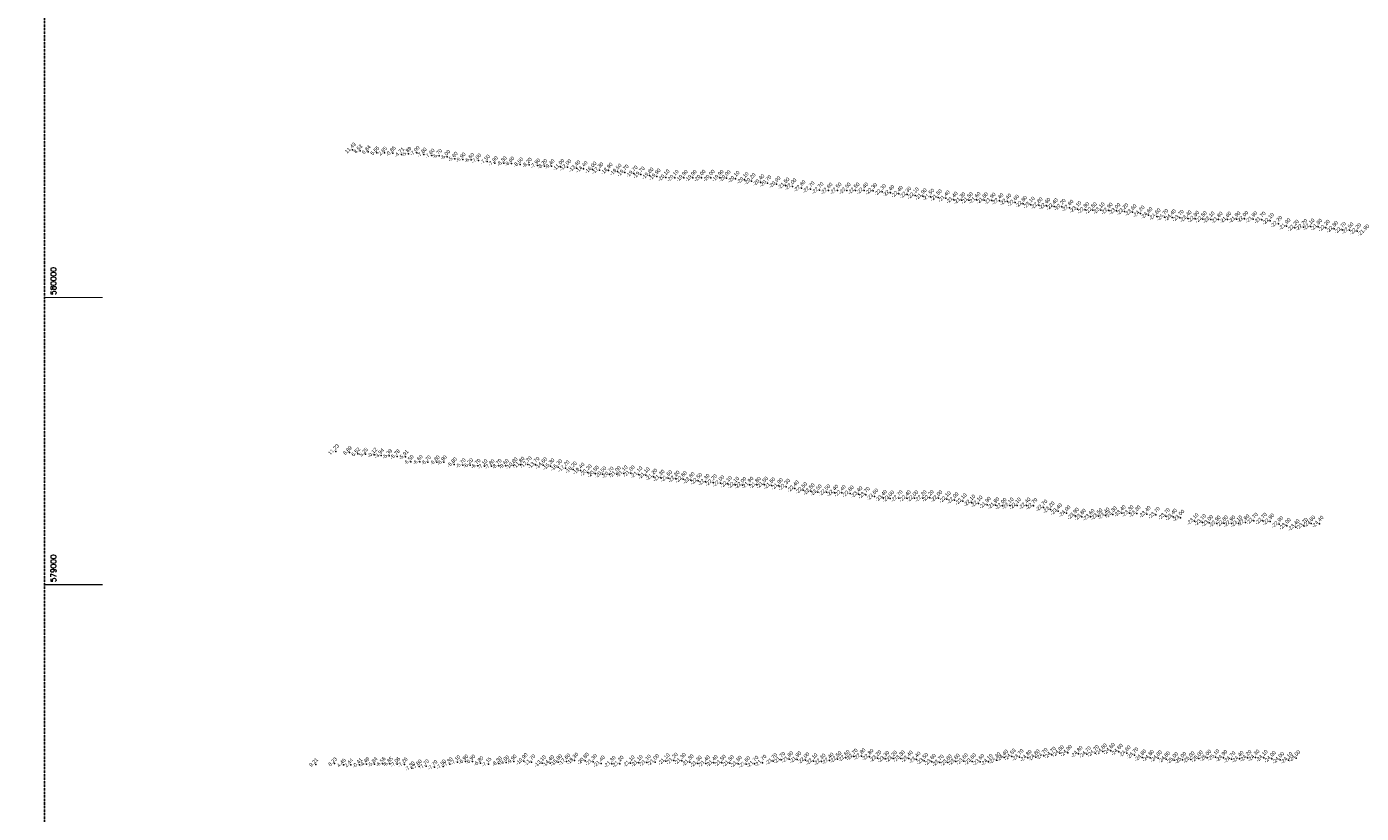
# Model space of a CAD drawing. Header units: feet. Extents: x 923032 to 950902, y 470215 to 606658.
# Tile 52 of 66: x 943935 to 948579, y 578204 to 580943. Entities that reach past the tile are written whole.
import ezdxf
from ezdxf.enums import TextEntityAlignment as Align

# ---------------------------------------------------------------- set-up
doc = ezdxf.new("R2010")
doc.units = ezdxf.units.FT
doc.header["$MEASUREMENT"] = 0
doc.header["$XCLIPFRAME"] = 0
doc.header["$PDSIZE"] = 100
doc.linetypes.add('DASHED2', pattern=[0.375, 0.25, -0.125])
doc.layers.add('ALIGNSPACE-24x36', color=1, linetype='DASHED2', plot=False)
for name, color, linetype in [('ELEV8', 7, 'Continuous'), ('GRID-LABELS-Y', 7, 'Continuous'), ('GRID-TICKS-Y', 7, 'Continuous'), ('POINTS8', 7, 'Continuous')]:
    doc.layers.add(name, color=color, linetype=linetype)
doc.layers.add('MrSID', color=251, linetype='Continuous', transparency=0.2)
doc.styles.add('MM-STANDARD', font='txt', dxfattribs={"height": 1})
doc.styles.get("Standard").update_dxf_attribs({"font": 'simplex.shx'})
picture_1 = doc.add_image_def('image8.sid', size_in_pixel=(6313, 6971))

msp = doc.modelspace()

# ---------------------------------------------------------------- linework, layer by layer
at = {"layer": 'ALIGNSPACE-24x36'}
msp.add_lwpolyline([(943996.9, 581606.7), (950897.1, 581606.7), (950897.1, 577350.9), (943996.9, 577350.9)], close=True, dxfattribs=at)
at = {"layer": 'GRID-TICKS-Y', "const_width": 4, "flags": 128}
for points in [[(944000, 580000), (944200, 580000)], [(944000, 579000), (944200, 579000)]]:
    msp.add_lwpolyline(points, dxfattribs=at)
at = {"layer": 'POINTS8', "color": 250, "linetype": 'Continuous', "lineweight": 0, "transparency": 33554687}
for p in [(945068.8, 580513.5, 11.4), (945095.4, 580509.9, 8.5), (945123.8, 580507.5, 6.8), (945154, 580503.8, 5.6), (945180.6, 580502.9, 2.8), (945209.1, 580501.8, -0.8), (945239, 580498.1, -4.7), (945263.7, 580500.3, -5.9), (945292.2, 580503.2, -7), (945317.1, 580497.7, -7.8), (945344.4, 580493.8, -7.6), (945370.4, 580493, -6.7), (945398.7, 580489.6, -6), (945424.8, 580482.9, -5.6), (945452.4, 580480.3, -5.9), (945482.3, 580478.9, -6.6), (945506.8, 580476.7, -7), (945536.9, 580472.9, -7.5), (945564.4, 580467.8, -7.9), (945595.5, 580467.2, -8.3), (945621.9, 580466.3, -8.6), (945652.6, 580463.4, -8.5), (945683.3, 580462.2, -8.2), (945712.1, 580459.5, -7.9), (945736.5, 580457.6, -8.2), (945761.9, 580457, -9.4), (945792.5, 580454.7, -11), (945816.6, 580453.5, -12), (945848.1, 580449.8, -13.4), (945873, 580447.3, -14.4), (945904.2, 580445.5, -16), (945928.2, 580442.9, -17.3), (945960.2, 580441.4, -18.9), (945991.3, 580438, -19.5), (946016.3, 580434.7, -19.7), (946047.6, 580431.5, -19.7), (946072.1, 580427.9, -19.7), (946102.6, 580424.7, -19.8), (946127.3, 580421.2, -19.9), (946158.6, 580417.9, -20.1), (946190, 580416.4, -20.1), (946221.7, 580416.5, -19.9), (946252.9, 580416.4, -19.9), (946283.8, 580416.8, -20), (946315.6, 580416.8, -20), (946346.6, 580416.5, -19.9), (946370.6, 580415.8, -20), (946401.8, 580412.8, -20.1), (946433.3, 580409, -20.1), (946457.6, 580405.3, -20.2), (946488.5, 580401.5, -20.4), (946512.6, 580398, -20.7), (946544.4, 580394.5, -20.9), (946575.6, 580389.9, -21.5), (946599.9, 580386.7, -22), (946631.4, 580381, -22.6), (946662.8, 580376.5, -22.7), (946694.2, 580373.2, -22.7), (946725.4, 580371.9, -22.6), (946757, 580372.2, -22.5), (946788.8, 580372.5, -22.5), (946819.7, 580372.4, -22.5), (946849.8, 580372.3, -22.4), (946880.5, 580371, -22.3), (946911.4, 580367.3, -22.3), (946940.7, 580364.1, -22.4), (946970.4, 580360.7, -22.4), (946999.4, 580357.9, -22.3), (947026.3, 580355.2, -22.1), (947053.4, 580352.6, -21.9), (947079.9, 580350.6, -21.5), (947106.6, 580348.5, -21.5), (947133.7, 580345.1, -21.4), (947161.2, 580340.4, -21.4), (947187.8, 580338.4, -21.3), (947213.9, 580339.1, -21.5), (947240.4, 580339.5, -21.6), (947266.6, 580338.7, -21.8), (947293, 580337.2, -21.9), (947320.4, 580335.8, -22.4), (947347.9, 580333.8, -22.4), (947374.9, 580330, -22.6), (947402.4, 580326, -22.8), (947429.3, 580323, -23.1), (947456.5, 580321, -22.8), (947483.6, 580319.1, -22.6), (947510.2, 580317.1, -22.4), (947536.9, 580315.7, -22.2), (947563.8, 580312.5, -22.6), (947591.4, 580307.6, -23.1), (947618.6, 580304.5, -22.8), (947645.1, 580303.8, -22.5), (947672.5, 580303.5, -23.1), (947700.2, 580302.3, -22.9), (947727.3, 580301.2, -23), (947754.8, 580299.8, -23.2), (947783.2, 580296.8, -23.6), (947811.4, 580292.2, -24.2), (947838.8, 580286.8, -24.6), (947867.2, 580282.4, -24.6), (947893.9, 580280.1, -24.7), (947920.7, 580278.9, -24.4), (947948.2, 580277.2, -23.7), (947975, 580275.4, -23.4), (948001.4, 580274, -22.9), (948028.1, 580272.8, -22.5), (948055.2, 580271.7, -22.1), (948082.8, 580271, -21.8), (948113.4, 580271.4, -21.6), (948144.8, 580272.4, -21.9), (948172.5, 580273.7, -22), (948203.4, 580272.3, -21.9), (948232.7, 580270.8, -21.7), (948261.8, 580266.5, -22.1), (948290.5, 580256.4, -22.2), (948319.1, 580248.1, -21.9), (948348.2, 580242.9, -22.2), (948377.8, 580245.1, -22.2), (948402.7, 580247.2, -22.1), (948429.4, 580246.1, -21.8), (948456.3, 580242.6, -22.2), (948484.5, 580238.7, -22.8), (948512.1, 580235.2, -22.7), (948538.3, 580233.7, -22.5), (948565.1, 580231.3, -22.2), (945010.6, 579463.8, 11.2), (945058.9, 579460.3, 8.9), (945087.5, 579455.5, 6.5), (945114.2, 579454.8, 5.3), (945144.7, 579452.6, -0.1), (945168.6, 579449.8, -3.9), (945196.8, 579448.2, -5.4), (945223.8, 579446.6, -5.8), (945253.7, 579445.5, -5.9), (945271.6, 579427.6, -6.5), (945302.8, 579427.7, -6.6), (945331.5, 579426.2, -6.7), (945362, 579426.4, -6.8), (945386.8, 579426.1, -6.9), (945422.4, 579418.9, -5.8), (945452.4, 579416.2, -5.7), (945478.4, 579416.3, -6.2), (945504.5, 579414.1, -6.7), (945528.5, 579412.7, -7.1), (945553.1, 579412.6, -7.8), (945577.8, 579413.4, -8.7), (945602.6, 579413.5, -9.6), (945629.5, 579415.5, -10.8), (945653.7, 579417.7, -11.8), (945678.9, 579419, -12.7), (945705.8, 579417.5, -13.7), (945732.2, 579415.9, -14.6), (945757.8, 579412.7, -15.3), (945784.9, 579409.1, -16.3), (945810.3, 579405.3, -17.2), (945836.5, 579401.2, -18.2), (945862.5, 579397.1, -19.4), (945887.8, 579391.2, -20.2), (945913.1, 579386.7, -20.5), (945938.3, 579384.6, -20.5), (945963.7, 579383.4, -20.7), (945988.6, 579385.4, -21), (946012.8, 579387.5, -21.1), (946037.7, 579387.9, -21), (946064, 579384.1, -21.1), (946089.5, 579381, -21.1), (946115.9, 579376.1, -21.2), (946141.2, 579372.6, -21.3), (946167.5, 579370.9, -21.6), (946193.5, 579369.2, -22.2), (946219, 579367.7, -22.6), (946245.8, 579364.3, -22.6), (946271.9, 579361.4, -22.5), (946297.7, 579358.2, -22.3), (946323.7, 579356.3, -22.2), (946348.9, 579353.4, -22), (946375.4, 579350.8, -22.1), (946400.6, 579348, -22.1), (946425.8, 579347.1, -22), (946450.2, 579348.2, -21.9), (946475.8, 579347.9, -21.8), (946501.3, 579348.4, -21.5), (946526.4, 579345.7, -21.5), (946552.9, 579343.7, -21.9), (946577.9, 579341.1, -22.3), (946608.1, 579335.3, -22.4), (946637.1, 579329.5, -22.5), (946663.4, 579325.3, -22.5), (946687.8, 579322.1, -22.5), (946717.7, 579321.9, -22.5), (946745.8, 579320.3, -22.4), (946771.8, 579319.4, -22.4), (946800.1, 579317.6, -22.8), (946829.6, 579315.4, -23.4), (946855.2, 579312.8, -23.7), (946884.8, 579306.9, -23.6), (946915.1, 579302.4, -23.4), (946939.8, 579300.3, -23), (946969.4, 579301.2, -22.7), (946998.1, 579301.1, -22.4), (947023.9, 579301, -22), (947052.9, 579301.3, -22.2), (947077.7, 579302.4, -22.2), (947107.8, 579301, -22), (947137.1, 579297.9, -22.1), (947164, 579294.5, -22), (947192.6, 579290.6, -22.1), (947222.6, 579286, -22.1), (947247.3, 579282.8, -22.1), (947276.8, 579278.4, -21.9), (947306, 579276.4, -21.9), (947331.1, 579274.7, -22), (947355.8, 579275.8, -22.1), (947381.5, 579275.6, -22.1), (947414.4, 579275.8, -22.4), (947438.4, 579274.5, -22.7), (947473.2, 579268.7, -22.7), (947498.1, 579262.1, -23.2), (947524.4, 579255.6, -23.4), (947553.5, 579248.6, -24), (947714.5, 579244.9, -23.3), (947745.7, 579249.4, -23.4), (947773, 579249, -23.3), (947797.5, 579248.2, -23.3), (947832.5, 579246.2, -23.4), (947864.5, 579242.9, -23.7), (947583, 579240.4, -23.9), (947607, 579236.8, -23.8), (947637.1, 579236, -23.6), (947664.7, 579238.5, -23.5), (947689.5, 579240.9, -23.4), (947899.1, 579239.2, -23.7), (947924, 579236.9, -23.4), (947949.9, 579233.2, -23), (947999.2, 579221.1, -23.1), (948025.3, 579218.1, -23.1), (948049.9, 579215.1, -23), (948076.3, 579213.3, -22.9), (948101.3, 579213.9, -22.8), (948127.2, 579213.4, -22.9), (948151.3, 579213.4, -23.1), (948176.1, 579217.1, -22.9), (948205.6, 579222.9, -22.7), (948237, 579222.8, -22.7), (948262.5, 579220.2, -22.9), (948293.9, 579210.7, -22.9), (948320.1, 579204.8, -23), (948350.8, 579200.5, -23.4), (948379.6, 579204.9, -23.7), (948404.8, 579213.2, -23.8), (948434, 579212.3, -24.4), (947502.4, 578408.1, -24.7), (947530.4, 578413.8, -24.8), (947558.2, 578415, -24.9), (947595.5, 578411.2, -24.8), (947624.6, 578409.9, -24.7), (947652.6, 578414.2, -24.7), (947680.3, 578419.7, -24.6), (947707.9, 578421.8, -24.6), (947735.4, 578418.7, -24.6), (947762.7, 578413.2, -24.6), (947789.6, 578406.4, -24.7), (944941.1, 578374.7, 9.2), (945006.7, 578377.3, 8.2), (945037.3, 578373.1, 4.5), (945063.4, 578373.1, 2.4), (945093.1, 578372.5, -0.4), (945117.6, 578375.7, -4.5), (945145.5, 578375.4, -5.8), (945173.9, 578376.4, -6.6), (945199.3, 578376.4, -6.8), (945224.7, 578375.6, -7.1), (945250, 578374.5, -7.3), (945275.2, 578361.5, -7.3), (945300.3, 578367.4, -7.6), (945324.7, 578368.1, -7.7), (945354.3, 578365.3, -7.7), (945384.2, 578367.5, -7.5), (945407.1, 578375.4, -7.3), (945434.1, 578382.5, -7.1), (945461.9, 578384.8, -6.9), (945486.2, 578384.5, -6.9), (945514.2, 578379.1, -6.8), (945542, 578375.6, -7.2), (945578.2, 578378.1, -8.3), (945603.8, 578381.7, -9), (945630, 578384.9, -9.9), (945664.6, 578386.2, -10.9), (945691.2, 578382, -11.7), (945728.5, 578378.3, -13.1), (945756.7, 578379.1, -14.4), (945784.7, 578382, -15.8), (945813, 578384.7, -17.6), (945841.2, 578387.6, -19.3), (945878.2, 578387.5, -20.8), (945905.8, 578383.3, -21.3), (945933.8, 578377.8, -21.4), (945970.7, 578376.4, -21.3), (945998.7, 578377.1, -21.2), (946036.8, 578378.4, -21.1), (946065.1, 578379.6, -21.1), (946093.5, 578380.8, -21.1), (946121.9, 578382.7, -21), (946159.3, 578385.5, -21.1), (946187.1, 578387.6, -21.2), (946215.1, 578386.8, -21.3), (946242.4, 578381.9, -21.3), (946270.5, 578377.6, -21.3), (946298.4, 578378.1, -21.4), (946326.1, 578379.6, -21.4), (946354.2, 578380.3, -21.5), (946382.3, 578379.3, -21.5), (946410.4, 578376.8, -21.5), (946439.1, 578375.1, -21.6), (946467.6, 578376.8, -21.7), (946495.6, 578380.4, -21.7), (946533.2, 578386, -21.7), (946560.8, 578390.5, -21.7), (946588.8, 578392.7, -21.8), (946616.7, 578392.1, -21.9), (946644.8, 578389.2, -22), (946673.1, 578385.6, -22.1), (946701.2, 578384.5, -22.3), (946729.1, 578387.8, -22.4), (946756.8, 578392.9, -22.5), (946785, 578397.1, -22.6), (946813.1, 578401.6, -22.7), (946840.2, 578402.8, -22.8), (946867.9, 578401, -22.8), (946895.5, 578395.9, -23.2), (946922.7, 578394.1, -23.3), (946950.1, 578394.6, -23.2), (946976.9, 578395.6, -23.3), (947004.7, 578394.7, -23.4), (947031.9, 578391.3, -23.4), (947058.3, 578386.9, -23.5), (947085.2, 578383.7, -23.6), (947112.5, 578380.7, -23.7), (947140.7, 578381.6, -23.6), (947168.2, 578384.2, -23.6), (947196.6, 578385.6, -23.6), (947225, 578385.1, -23.6), (947253.4, 578383.3, -23.6), (947282.5, 578383.4, -24.1), (947310, 578389.2, -24.4), (947336.5, 578398.2, -24.4), (947363.1, 578401.7, -24.5), (947390.2, 578400.1, -24.7), (947418.4, 578397.6, -24.8), (947446.2, 578399.5, -24.8), (947473.9, 578403.9, -24.7), (947817.2, 578398.8, -24.8), (947844.2, 578397.6, -24.8), (947871.9, 578395.7, -24.8), (947899.7, 578392.5, -24.8), (947928.2, 578389.7, -25), (947956.7, 578389.9, -25), (947985.5, 578392.2, -25), (948014.2, 578395.4, -25), (948043.3, 578398, -25), (948071.4, 578399.7, -25.1), (948099.4, 578397.1, -24.9), (948127.6, 578392.3, -24.7), (948155.6, 578393.7, -24.4), (948183.2, 578397.3, -24.2), (948211.2, 578398.3, -24.3), (948239.7, 578396.9, -24.1), (948267.9, 578393.8, -24), (948296.8, 578390.4, -24), (948325.8, 578389.7, -24.1), (948352.7, 578396.4, -24)]:
    msp.add_point(p, dxfattribs=at)

# ---------------------------------------------------------------- texts
at = {"layer": 'ELEV8', "color": 18, "true_color": 0x000000, "transparency": 33554687, "style": 'MM-STANDARD'}
for s, p in [('11.43', (945068.8, 580513.5, 11.4)), ('8.53', (945095.4, 580509.9, 8.5)), ('6.84', (945123.8, 580507.5, 6.8)), ('5.55', (945154, 580503.8, 5.6)), ('2.85', (945180.6, 580502.9, 2.8)), ('-0.85', (945209.1, 580501.8, -0.8)), ('-4.71', (945239, 580498.1, -4.7)), ('-5.89', (945263.7, 580500.3, -5.9)), ('-7.00', (945292.2, 580503.2, -7)), ('-7.80', (945317.1, 580497.7, -7.8)), ('-7.60', (945344.4, 580493.8, -7.6)), ('-6.70', (945370.4, 580493, -6.7)), ('-6.00', (945398.7, 580489.6, -6)), ('-5.60', (945424.8, 580482.9, -5.6)), ('-5.90', (945452.4, 580480.3, -5.9)), ('-6.60', (945482.3, 580478.9, -6.6)), ('-7.00', (945506.8, 580476.7, -7)), ('-7.50', (945536.9, 580472.9, -7.5)), ('-7.90', (945564.4, 580467.8, -7.9)), ('-8.30', (945595.5, 580467.2, -8.3)), ('-8.60', (945621.9, 580466.3, -8.6)), ('-8.50', (945652.6, 580463.4, -8.5)), ('-8.20', (945683.3, 580462.2, -8.2)), ('-7.90', (945712.1, 580459.5, -7.9)), ('-8.20', (945736.5, 580457.6, -8.2)), ('-9.40', (945761.9, 580457, -9.4)), ('-11.00', (945792.5, 580454.7, -11)), ('-12.00', (945816.6, 580453.5, -12)), ('-13.40', (945848.1, 580449.8, -13.4)), ('-14.40', (945873, 580447.3, -14.4)), ('-16.00', (945904.2, 580445.5, -16)), ('-17.30', (945928.2, 580442.9, -17.3)), ('-18.90', (945960.2, 580441.4, -18.9)), ('-19.50', (945991.3, 580438, -19.5)), ('-19.70', (946016.3, 580434.7, -19.7)), ('-19.70', (946047.6, 580431.5, -19.7)), ('-19.70', (946072.1, 580427.9, -19.7)), ('-19.80', (946102.6, 580424.7, -19.8)), ('-19.90', (946127.3, 580421.2, -19.9)), ('-20.10', (946158.6, 580417.9, -20.1)), ('-20.10', (946190, 580416.4, -20.1)), ('-19.90', (946221.7, 580416.5, -19.9)), ('-19.90', (946252.9, 580416.4, -19.9)), ('-20.00', (946283.8, 580416.8, -20)), ('-20.00', (946315.6, 580416.8, -20)), ('-19.90', (946346.6, 580416.5, -19.9)), ('-20.00', (946370.6, 580415.8, -20)), ('-20.10', (946401.8, 580412.8, -20.1)), ('-20.10', (946433.3, 580409, -20.1)), ('-20.20', (946457.6, 580405.3, -20.2)), ('-20.40', (946488.5, 580401.5, -20.4)), ('-20.70', (946512.6, 580398, -20.7)), ('-20.90', (946544.4, 580394.5, -20.9)), ('-21.50', (946575.6, 580389.9, -21.5)), ('-22.00', (946599.9, 580386.7, -22)), ('-22.60', (946631.4, 580381, -22.6)), ('-22.70', (946662.8, 580376.5, -22.7)), ('-22.70', (946694.2, 580373.2, -22.7)), ('-22.60', (946725.4, 580371.9, -22.6)), ('-22.50', (946757, 580372.2, -22.5)), ('-22.50', (946788.8, 580372.5, -22.5)), ('-22.50', (946819.7, 580372.4, -22.5)), ('-22.40', (946849.8, 580372.3, -22.4)), ('-22.30', (946880.5, 580371, -22.3)), ('-22.30', (946911.4, 580367.3, -22.3)), ('-22.40', (946940.7, 580364.1, -22.4)), ('-22.40', (946970.4, 580360.7, -22.4)), ('-22.30', (946999.4, 580357.9, -22.3)), ('-22.10', (947026.3, 580355.2, -22.1)), ('-21.90', (947053.4, 580352.6, -21.9)), ('-21.50', (947079.9, 580350.6, -21.5)), ('-21.50', (947106.6, 580348.5, -21.5)), ('-21.40', (947133.7, 580345.1, -21.4)), ('-21.40', (947161.2, 580340.4, -21.4)), ('-21.30', (947187.8, 580338.4, -21.3)), ('-21.50', (947213.9, 580339.1, -21.5)), ('-21.60', (947240.4, 580339.5, -21.6)), ('-21.80', (947266.6, 580338.7, -21.8)), ('-21.90', (947293, 580337.2, -21.9)), ('-22.40', (947320.4, 580335.8, -22.4)), ('-22.40', (947347.9, 580333.8, -22.4)), ('-22.60', (947374.9, 580330, -22.6)), ('-22.80', (947402.4, 580326, -22.8)), ('-23.10', (947429.3, 580323, -23.1)), ('-22.80', (947456.5, 580321, -22.8)), ('-22.60', (947483.6, 580319.1, -22.6)), ('-22.40', (947510.2, 580317.1, -22.4)), ('-22.20', (947536.9, 580315.7, -22.2)), ('-22.60', (947563.8, 580312.5, -22.6)), ('-23.10', (947591.4, 580307.6, -23.1)), ('-22.80', (947618.6, 580304.5, -22.8)), ('-22.50', (947645.1, 580303.8, -22.5)), ('-23.10', (947672.5, 580303.5, -23.1)), ('-22.90', (947700.2, 580302.3, -22.9)), ('-23.00', (947727.3, 580301.2, -23)), ('-23.20', (947754.8, 580299.8, -23.2)), ('-23.60', (947783.2, 580296.8, -23.6)), ('-24.20', (947811.4, 580292.2, -24.2)), ('-24.60', (947838.8, 580286.8, -24.6)), ('-24.60', (947867.2, 580282.4, -24.6)), ('-24.70', (947893.9, 580280.1, -24.7)), ('-24.40', (947920.7, 580278.9, -24.4)), ('-23.70', (947948.2, 580277.2, -23.7)), ('-23.40', (947975, 580275.4, -23.4)), ('-22.90', (948001.4, 580274, -22.9)), ('-22.50', (948028.1, 580272.8, -22.5)), ('-22.10', (948055.2, 580271.7, -22.1)), ('-21.80', (948082.8, 580271, -21.8)), ('-21.60', (948113.4, 580271.4, -21.6)), ('-21.90', (948144.8, 580272.4, -21.9)), ('-22.00', (948172.5, 580273.7, -22)), ('-21.90', (948203.4, 580272.3, -21.9)), ('-21.70', (948232.7, 580270.8, -21.7)), ('-22.10', (948261.8, 580266.5, -22.1)), ('-22.20', (948290.5, 580256.4, -22.2)), ('-21.90', (948319.1, 580248.1, -21.9)), ('-22.20', (948348.2, 580242.9, -22.2)), ('-22.20', (948377.8, 580245.1, -22.2)), ('-22.10', (948402.7, 580247.2, -22.1)), ('-21.80', (948429.4, 580246.1, -21.8)), ('-22.20', (948456.3, 580242.6, -22.2)), ('-22.80', (948484.5, 580238.7, -22.8)), ('-22.70', (948512.1, 580235.2, -22.7)), ('-22.50', (948538.3, 580233.7, -22.5)), ('-22.20', (948565.1, 580231.3, -22.2)), ('-21.90', (948593.1, 580226.8, -21.9)), ('11.23', (945010.6, 579463.8, 11.2)), ('8.89', (945058.9, 579460.3, 8.9)), ('6.52', (945087.5, 579455.5, 6.5)), ('5.25', (945114.2, 579454.8, 5.3)), ('-0.12', (945144.7, 579452.6, -0.1)), ('-3.94', (945168.6, 579449.8, -3.9)), ('-5.39', (945196.8, 579448.2, -5.4)), ('-5.78', (945223.8, 579446.6, -5.8)), ('-5.91', (945253.7, 579445.5, -5.9)), ('-6.50', (945271.6, 579427.6, -6.5)), ('-6.60', (945302.8, 579427.7, -6.6)), ('-6.70', (945331.5, 579426.2, -6.7)), ('-6.80', (945362, 579426.4, -6.8)), ('-6.90', (945386.8, 579426.1, -6.9)), ('-5.80', (945422.4, 579418.9, -5.8)), ('-5.70', (945452.4, 579416.2, -5.7)), ('-6.20', (945478.4, 579416.3, -6.2)), ('-6.70', (945504.5, 579414.1, -6.7)), ('-7.10', (945528.5, 579412.7, -7.1)), ('-7.80', (945553.1, 579412.6, -7.8)), ('-8.70', (945577.8, 579413.4, -8.7)), ('-9.60', (945602.6, 579413.5, -9.6)), ('-10.80', (945629.5, 579415.5, -10.8)), ('-11.80', (945653.7, 579417.7, -11.8)), ('-12.70', (945678.9, 579419, -12.7)), ('-13.70', (945705.8, 579417.5, -13.7)), ('-14.60', (945732.2, 579415.9, -14.6)), ('-15.30', (945757.8, 579412.7, -15.3)), ('-16.30', (945784.9, 579409.1, -16.3)), ('-17.20', (945810.3, 579405.3, -17.2)), ('-18.20', (945836.5, 579401.2, -18.2)), ('-19.40', (945862.5, 579397.1, -19.4)), ('-20.20', (945887.8, 579391.2, -20.2)), ('-20.50', (945913.1, 579386.7, -20.5)), ('-20.50', (945938.3, 579384.6, -20.5)), ('-20.70', (945963.7, 579383.4, -20.7)), ('-21.00', (945988.6, 579385.4, -21)), ('-21.10', (946012.8, 579387.5, -21.1)), ('-21.00', (946037.7, 579387.9, -21)), ('-21.10', (946064, 579384.1, -21.1)), ('-21.10', (946089.5, 579381, -21.1)), ('-21.20', (946115.9, 579376.1, -21.2)), ('-21.30', (946141.2, 579372.6, -21.3)), ('-21.60', (946167.5, 579370.9, -21.6)), ('-22.20', (946193.5, 579369.2, -22.2)), ('-22.60', (946219, 579367.7, -22.6)), ('-22.60', (946245.8, 579364.3, -22.6)), ('-22.50', (946271.9, 579361.4, -22.5)), ('-22.30', (946297.7, 579358.2, -22.3)), ('-22.20', (946323.7, 579356.3, -22.2)), ('-22.00', (946348.9, 579353.4, -22)), ('-22.10', (946375.4, 579350.8, -22.1)), ('-22.10', (946400.6, 579348, -22.1)), ('-22.00', (946425.8, 579347.1, -22)), ('-21.90', (946450.2, 579348.2, -21.9)), ('-21.80', (946475.8, 579347.9, -21.8)), ('-21.50', (946501.3, 579348.4, -21.5)), ('-21.50', (946526.4, 579345.7, -21.5)), ('-21.90', (946552.9, 579343.7, -21.9)), ('-22.30', (946577.9, 579341.1, -22.3)), ('-22.40', (946608.1, 579335.3, -22.4)), ('-22.50', (946637.1, 579329.5, -22.5)), ('-22.50', (946663.4, 579325.3, -22.5)), ('-22.50', (946687.8, 579322.1, -22.5)), ('-22.50', (946717.7, 579321.9, -22.5)), ('-22.40', (946745.8, 579320.3, -22.4)), ('-22.40', (946771.8, 579319.4, -22.4)), ('-22.80', (946800.1, 579317.6, -22.8)), ('-23.40', (946829.6, 579315.4, -23.4)), ('-23.70', (946855.2, 579312.8, -23.7)), ('-23.60', (946884.8, 579306.9, -23.6)), ('-23.40', (946915.1, 579302.4, -23.4)), ('-23.00', (946939.8, 579300.3, -23)), ('-22.70', (946969.4, 579301.2, -22.7)), ('-22.40', (946998.1, 579301.1, -22.4)), ('-22.00', (947023.9, 579301, -22)), ('-22.20', (947052.9, 579301.3, -22.2)), ('-22.20', (947077.7, 579302.4, -22.2)), ('-22.00', (947107.8, 579301, -22)), ('-22.10', (947137.1, 579297.9, -22.1)), ('-22.00', (947164, 579294.5, -22)), ('-22.10', (947192.6, 579290.6, -22.1)), ('-22.10', (947222.6, 579286, -22.1)), ('-22.10', (947247.3, 579282.8, -22.1)), ('-21.90', (947276.8, 579278.4, -21.9)), ('-21.90', (947306, 579276.4, -21.9)), ('-22.00', (947331.1, 579274.7, -22)), ('-22.10', (947355.8, 579275.8, -22.1)), ('-22.10', (947381.5, 579275.6, -22.1)), ('-22.40', (947414.4, 579275.8, -22.4)), ('-22.70', (947438.4, 579274.5, -22.7)), ('-22.70', (947473.2, 579268.7, -22.7)), ('-23.20', (947498.1, 579262.1, -23.2)), ('-23.40', (947524.4, 579255.6, -23.4)), ('-24.00', (947553.5, 579248.6, -24)), ('-23.90', (947583, 579240.4, -23.9)), ('-23.80', (947607, 579236.8, -23.8)), ('-23.60', (947637.1, 579236, -23.6)), ('-23.50', (947664.7, 579238.5, -23.5)), ('-23.40', (947689.5, 579240.9, -23.4)), ('-23.30', (947714.5, 579244.9, -23.3)), ('-23.40', (947745.7, 579249.4, -23.4)), ('-23.30', (947773, 579249, -23.3)), ('-23.30', (947797.5, 579248.2, -23.3)), ('-23.40', (947832.5, 579246.2, -23.4)), ('-23.70', (947864.5, 579242.9, -23.7)), ('-23.70', (947899.1, 579239.2, -23.7)), ('-23.40', (947924, 579236.9, -23.4)), ('-23.00', (947949.9, 579233.2, -23)), ('-23.10', (947999.2, 579221.1, -23.1)), ('-23.10', (948025.3, 579218.1, -23.1)), ('-23.00', (948049.9, 579215.1, -23)), ('-22.90', (948076.3, 579213.3, -22.9)), ('-22.80', (948101.3, 579213.9, -22.8)), ('-22.90', (948127.2, 579213.4, -22.9)), ('-23.10', (948151.3, 579213.4, -23.1)), ('-22.90', (948176.1, 579217.1, -22.9)), ('-22.70', (948205.6, 579222.9, -22.7)), ('-22.70', (948237, 579222.8, -22.7)), ('-22.90', (948262.5, 579220.2, -22.9)), ('-23.80', (948404.8, 579213.2, -23.8)), ('-22.90', (948293.9, 579210.7, -22.9)), ('-23.00', (948320.1, 579204.8, -23)), ('-23.40', (948350.8, 579200.5, -23.4)), ('-23.70', (948379.6, 579204.9, -23.7)), ('-24.40', (948434, 579212.3, -24.4)), ('-7.10', (945434.1, 578382.5, -7.1)), ('-6.90', (945461.9, 578384.8, -6.9)), ('-6.90', (945486.2, 578384.5, -6.9)), ('-9.00', (945603.8, 578381.7, -9)), ('-9.90', (945630, 578384.9, -9.9)), ('-10.90', (945664.6, 578386.2, -10.9)), ('-11.70', (945691.2, 578382, -11.7)), ('-13.10', (945728.5, 578378.3, -13.1)), ('-14.40', (945756.7, 578379.1, -14.4)), ('-15.80', (945784.7, 578382, -15.8)), ('-17.60', (945813, 578384.7, -17.6)), ('-19.30', (945841.2, 578387.6, -19.3)), ('-20.80', (945878.2, 578387.5, -20.8)), ('-21.30', (945905.8, 578383.3, -21.3)), ('-21.40', (945933.8, 578377.8, -21.4)), ('-21.10', (946036.8, 578378.4, -21.1)), ('-21.10', (946065.1, 578379.6, -21.1)), ('-21.10', (946093.5, 578380.8, -21.1)), ('-21.00', (946121.9, 578382.7, -21)), ('-21.10', (946159.3, 578385.5, -21.1)), ('-21.20', (946187.1, 578387.6, -21.2)), ('-21.30', (946215.1, 578386.8, -21.3)), ('-21.30', (946242.4, 578381.9, -21.3)), ('-21.30', (946270.5, 578377.6, -21.3)), ('-21.40', (946298.4, 578378.1, -21.4)), ('-21.40', (946326.1, 578379.6, -21.4)), ('-21.50', (946354.2, 578380.3, -21.5)), ('-21.50', (946382.3, 578379.3, -21.5)), ('-21.70', (946495.6, 578380.4, -21.7)), ('-21.70', (946533.2, 578386, -21.7)), ('-21.70', (946560.8, 578390.5, -21.7)), ('-21.80', (946588.8, 578392.7, -21.8)), ('-21.90', (946616.7, 578392.1, -21.9)), ('-22.00', (946644.8, 578389.2, -22)), ('-22.10', (946673.1, 578385.6, -22.1)), ('-22.30', (946701.2, 578384.5, -22.3)), ('-22.40', (946729.1, 578387.8, -22.4)), ('-22.50', (946756.8, 578392.9, -22.5)), ('-22.60', (946785, 578397.1, -22.6)), ('-22.70', (946813.1, 578401.6, -22.7)), ('-22.80', (946840.2, 578402.8, -22.8)), ('-22.80', (946867.9, 578401, -22.8)), ('-23.20', (946895.5, 578395.9, -23.2)), ('-23.30', (946922.7, 578394.1, -23.3)), ('-23.20', (946950.1, 578394.6, -23.2)), ('-23.30', (946976.9, 578395.6, -23.3)), ('-23.40', (947004.7, 578394.7, -23.4)), ('-23.40', (947031.9, 578391.3, -23.4)), ('-23.50', (947058.3, 578386.9, -23.5)), ('-23.60', (947085.2, 578383.7, -23.6)), ('-23.70', (947112.5, 578380.7, -23.7)), ('-23.60', (947140.7, 578381.6, -23.6)), ('-23.60', (947168.2, 578384.2, -23.6)), ('-23.60', (947196.6, 578385.6, -23.6)), ('-23.60', (947225, 578385.1, -23.6)), ('-23.60', (947253.4, 578383.3, -23.6)), ('-24.10', (947282.5, 578383.4, -24.1)), ('-24.40', (947310, 578389.2, -24.4)), ('-24.40', (947336.5, 578398.2, -24.4)), ('-24.53', (947363.1, 578401.7, -24.5)), ('-24.70', (947390.2, 578400.1, -24.7)), ('-24.80', (947418.4, 578397.6, -24.8)), ('-24.80', (947446.2, 578399.5, -24.8)), ('-24.70', (947473.9, 578403.9, -24.7)), ('-24.70', (947502.4, 578408.1, -24.7)), ('-24.80', (947530.4, 578413.8, -24.8)), ('-24.90', (947558.2, 578415, -24.9)), ('-24.80', (947595.5, 578411.2, -24.8)), ('-24.70', (947624.6, 578409.9, -24.7)), ('-24.70', (947652.6, 578414.2, -24.7)), ('-24.60', (947680.3, 578419.7, -24.6)), ('-24.60', (947707.9, 578421.8, -24.6)), ('-24.60', (947735.4, 578418.7, -24.6)), ('-24.60', (947762.7, 578413.2, -24.6)), ('-24.70', (947789.6, 578406.4, -24.7)), ('-24.80', (947817.2, 578398.8, -24.8)), ('-24.80', (947844.2, 578397.6, -24.8)), ('-24.80', (947871.9, 578395.7, -24.8)), ('-24.80', (947899.7, 578392.5, -24.8)), ('-25.00', (947928.2, 578389.7, -25)), ('-25.00', (947956.7, 578389.9, -25)), ('-25.00', (947985.5, 578392.2, -25)), ('-25.00', (948014.2, 578395.4, -25)), ('-25.00', (948043.3, 578398, -25)), ('-25.10', (948071.4, 578399.7, -25.1)), ('-24.90', (948099.4, 578397.1, -24.9)), ('-24.70', (948127.6, 578392.3, -24.7)), ('-24.40', (948155.6, 578393.7, -24.4)), ('-24.20', (948183.2, 578397.3, -24.2)), ('-24.30', (948211.2, 578398.3, -24.3)), ('-24.10', (948239.7, 578396.9, -24.1)), ('-24.00', (948267.9, 578393.8, -24)), ('-24.00', (948296.8, 578390.4, -24)), ('-24.10', (948325.8, 578389.7, -24.1)), ('-24.00', (948352.7, 578396.4, -24)), ('9.21', (944941.1, 578374.7, 9.2)), ('8.23', (945006.7, 578377.3, 8.2)), ('4.45', (945037.3, 578373.1, 4.5)), ('2.44', (945063.4, 578373.1, 2.4)), ('-0.41', (945093.1, 578372.5, -0.4)), ('-4.49', (945117.6, 578375.7, -4.5)), ('-5.84', (945145.5, 578375.4, -5.8)), ('-6.56', (945173.9, 578376.4, -6.6)), ('-6.85', (945199.3, 578376.4, -6.8)), ('-7.06', (945224.7, 578375.6, -7.1)), ('-7.26', (945250, 578374.5, -7.3)), ('-7.30', (945275.2, 578361.5, -7.3)), ('-7.60', (945300.3, 578367.4, -7.6)), ('-7.70', (945324.7, 578368.1, -7.7)), ('-7.70', (945354.3, 578365.3, -7.7)), ('-7.50', (945384.2, 578367.5, -7.5)), ('-7.30', (945407.1, 578375.4, -7.3)), ('-6.80', (945514.2, 578379.1, -6.8)), ('-7.15', (945542, 578375.6, -7.2)), ('-8.30', (945578.2, 578378.1, -8.3)), ('-21.30', (945970.7, 578376.4, -21.3)), ('-21.20', (945998.7, 578377.1, -21.2)), ('-21.50', (946410.4, 578376.8, -21.5)), ('-21.60', (946439.1, 578375.1, -21.6)), ('-21.70', (946467.6, 578376.8, -21.7))]:
    msp.add_text(s, height=13, rotation=45, dxfattribs=at).set_placement(p, align=Align.BOTTOM_CENTER)
at = {"layer": 'GRID-LABELS-Y'}
for s, p in [('580000', (944037.4, 580008.7)), ('579000', (944037.4, 579008.7))]:
    msp.add_text(s, height=18.75, rotation=90, dxfattribs=at).set_placement(p)

# ---------------------------------------------------------------- pictures from other files: only their frames are drawn
at = {"layer": 'MrSID'}
image = msp.add_image(picture_1, insert=(943713.8, 561212.1), size_in_units=(20711.9, 22870.7), dxfattribs=at)
image.set_boundary_path([(45.715, -0.5), (1915.535, 6970.5)])

doc.saveas('drawing.dxf')
